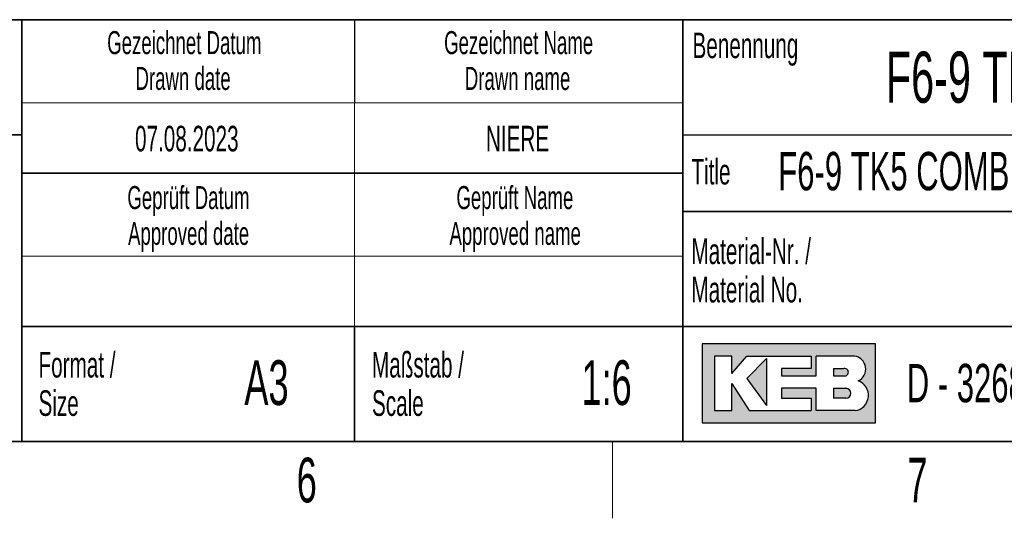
# Paper-space layout 'Blatt3' of a CAD drawing. Header units: millimetres. Extents: x 5 to 418, y 2 to 292.
# Tile 66 of 100: x 266 to 343, y 6 to 45. Entities that reach past the tile are written whole.
import ezdxf

# ---------------------------------------------------------------- set-up
doc = ezdxf.new("R2010")
doc.units = ezdxf.units.MM
doc.layers.add('SLD-0', color=7, linetype='Continuous')
doc.styles.add('SLDTEXTSTYLE0', font='TXT', dxfattribs={"width": 0.605})

psp = doc.layouts.new('Blatt3')

# ---------------------------------------------------------------- hatches: boundary and pattern name
at = {"linetype": 'Continuous'}
h = psp.add_hatch(color=7, dxfattribs=at)
h.paths.add_polyline_path([(319.519086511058, 13.45626988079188), (333.083981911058, 13.45626988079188), (333.083981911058, 19.65736492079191), (319.519086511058, 19.65736492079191)], flags=0)
edge = h.paths.add_edge_path(flags=0)
edge.add_arc((331.3188604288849, 15.61738520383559), 1.20464082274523, -81.72003226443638, 70.1709600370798, ccw=False)
edge.add_line((331.4923410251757, 14.42530131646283), (331.480008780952, 14.42519098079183))
edge.add_line((331.480008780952, 14.42519098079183), (328.4331606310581, 14.42519098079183))
edge.add_line((328.4331606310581, 14.42519098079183), (328.4331606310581, 16.16924896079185))
edge.add_line((328.4331606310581, 16.16924896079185), (325.7201815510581, 16.16924896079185))
edge.add_line((325.7201815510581, 16.16924896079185), (325.7201815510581, 15.39411208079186))
edge.add_line((325.7201815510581, 15.39411208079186), (328.0455921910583, 15.39411208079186))
edge.add_line((328.0455921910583, 15.39411208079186), (328.0455921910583, 14.42519098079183))
edge.add_line((328.0455921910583, 14.42519098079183), (323.2009866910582, 14.42519098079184))
edge.add_line((323.2009866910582, 14.42519098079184), (321.8444971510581, 16.55681740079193))
edge.add_line((321.8444971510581, 16.55681740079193), (321.8444971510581, 14.42519098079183))
edge.add_line((321.8444971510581, 14.42519098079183), (320.4880076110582, 14.42519098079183))
edge.add_line((320.4880076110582, 14.42519098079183), (320.4880076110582, 18.68844382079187))
edge.add_line((320.4880076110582, 18.68844382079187), (321.8444971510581, 18.68844382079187))
edge.add_line((321.8444971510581, 18.68844382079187), (321.8444971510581, 17.33195428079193))
edge.add_line((321.8444971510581, 17.33195428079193), (323.0072024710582, 18.68844382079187))
edge.add_line((323.0072024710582, 18.68844382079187), (328.0455921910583, 18.68844382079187))
edge.add_line((328.0455921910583, 18.68844382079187), (328.0455921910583, 17.71952272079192))
edge.add_line((328.0455921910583, 17.71952272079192), (325.7201815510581, 17.71952272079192))
edge.add_line((325.7201815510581, 17.71952272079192), (325.7201815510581, 17.13817006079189))
edge.add_line((325.7201815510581, 17.13817006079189), (328.4331606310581, 17.13817006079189))
edge.add_line((328.4331606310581, 17.13817006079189), (328.4331606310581, 18.68844382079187))
edge.add_line((328.4331606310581, 18.68844382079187), (331.4242487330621, 18.68844382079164))
edge.add_line((331.4242487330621, 18.68844382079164), (331.4256482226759, 18.68844382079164))
edge.add_line((331.4256482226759, 18.68844382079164), (331.4259454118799, 18.68845828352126))
edge.add_arc((331.2860949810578, 17.67430640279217), 1.023749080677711, -64.45894120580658, 82.14849338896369, ccw=False)
psp.add_hatch(color=7, dxfattribs=at).paths.add_polyline_path([(324.5574762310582, 14.81275942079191), (324.557476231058, 18.49465960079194), (323.0072024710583, 16.94438584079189)], flags=0)
h = psp.add_hatch(color=7, dxfattribs=at)
edge = h.paths.add_edge_path(flags=0)
edge.add_line((329.7896501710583, 17.13817006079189), (330.6013652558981, 17.13817006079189))
edge.add_arc((330.6568434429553, 17.42884639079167), 0.2959232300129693, 259.1945394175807, 460.8054605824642)
edge.add_line((330.6013652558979, 17.71952272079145), (329.7896501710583, 17.71952272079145))
edge.add_line((329.7896501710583, 17.71952272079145), (329.7896501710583, 17.13817006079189))
h = psp.add_hatch(color=7, dxfattribs=at)
edge = h.paths.add_edge_path(flags=0)
edge.add_line((329.7896501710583, 15.39411208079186), (330.7588584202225, 15.39411208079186))
edge.add_arc((330.7588584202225, 15.78168052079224), 0.3875684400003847, 270.0000000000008, 450.0000000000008)
edge.add_line((330.7588584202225, 16.16924896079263), (330.7386620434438, 16.16924896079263))
edge.add_line((330.7386620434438, 16.16924896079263), (329.7896501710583, 16.16924896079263))
edge.add_line((329.7896501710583, 16.16924896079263), (329.7896501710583, 15.39411208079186))

# ---------------------------------------------------------------- linework, layer by layer
at = {"layer": 'SLD-0', "lineweight": 35}
for p, q in [((225.616731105, 45), (266.3304509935, 45)), ((266.3304509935, 12), (266.3304509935, 45)), ((266.3304509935, 45), (266.3304509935, 12)), ((318, 45), (266.3304509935, 45)), ((318, 45), (318, 12)), ((318, 45), (318, 40.1053465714)), ((318, 45), (408, 45)), ((318, 45), (318, 12)), ((225.616731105, 36), (266.3304509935, 36)), ((266.3304509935, 33), (318, 33)), ((408, 30), (318, 30)), ((266.3304509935, 21), (318, 21)), ((292.3304509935, 21), (292.3304509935, 12)), ((318, 21), (390, 21)), ((26, 12), (408, 12)), ((225.616731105, 12), (266.3304509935, 12)), ((266.3304509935, 12), (318, 12)), ((408, 12), (318, 12))]:
    psp.add_line(p, q, dxfattribs=at)
at = {"layer": 'SLD-0'}
for p, q in [((292.3304509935, 45), (292.3304509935, 38.5)), ((318, 36), (408, 36)), ((331.4242487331, 18.6884438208), (331.4256482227, 18.6884438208)), ((331.4256482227, 18.6884438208), (331.4259454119, 18.6884582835)), ((331.480008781, 14.4251909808), (331.4923410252, 14.4253013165))]:
    psp.add_line(p, q, dxfattribs=at)
at = {"layer": 'SLD-0', "lineweight": 18}
for p, q in [((266.3304509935, 38.5), (318, 38.5)), ((292.3304509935, 38.5), (292.3304509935, 33)), ((292.3304509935, 33), (292.3304509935, 26.5)), ((266.3304509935, 26.5), (318, 26.5)), ((292.3304509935, 26.5), (292.3304509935, 21)), ((312.5, 6), (312.5, 12))]:
    psp.add_line(p, q, dxfattribs=at)
at = {"layer": 'SLD-0', "linetype": 'Continuous'}
for p, q in [((333.0839819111, 19.6573649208), (319.5190865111, 19.6573649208)), ((319.5190865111, 19.6573649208), (319.5190865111, 13.4562698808)), ((333.0839819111, 13.4562698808), (333.0839819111, 19.6573649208)), ((321.8444971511, 18.6884438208), (320.4880076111, 18.6884438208)), ((320.4880076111, 18.6884438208), (320.4880076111, 14.4251909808)), ((321.8444971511, 17.3319542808), (323.0072024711, 18.6884438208)), ((321.8444971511, 17.3319542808), (321.8444971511, 18.6884438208)), ((323.0072024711, 18.6884438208), (328.0455921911, 18.6884438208)), ((324.5574762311, 18.4946596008), (323.0072024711, 16.9443858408)), ((324.5574762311, 18.4946596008), (324.5574762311, 14.8127594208)), ((328.0455921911, 18.6884438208), (328.0455921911, 17.7195227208)), ((331.4242487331, 18.6884438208), (328.4331606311, 18.6884438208)), ((328.4331606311, 17.1381700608), (328.4331606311, 18.6884438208)), ((331.4242487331, 18.6884438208), (331.4256482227, 18.6884438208)), ((331.4256482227, 18.6884438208), (331.4259454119, 18.6884582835)), ((325.7201815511, 17.7195227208), (325.7201815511, 17.1381700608)), ((328.0455921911, 17.7195227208), (325.7201815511, 17.7195227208)), ((329.7896501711, 17.7195227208), (330.6013652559, 17.7195227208)), ((329.7896501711, 17.7195227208), (329.7896501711, 17.1381700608)), ((323.0072024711, 16.9443858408), (324.5574762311, 14.8127594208)), ((325.7201815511, 17.1381700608), (328.4331606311, 17.1381700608)), ((329.7896501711, 17.1381700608), (330.6013652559, 17.1381700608)), ((321.8444971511, 14.4251909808), (321.8444971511, 16.5568174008)), ((321.8444971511, 16.5568174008), (323.2009866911, 14.4251909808)), ((325.7201815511, 16.1692489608), (325.7201815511, 15.3941120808)), ((328.4331606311, 16.1692489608), (325.7201815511, 16.1692489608)), ((328.4331606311, 14.4251909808), (328.4331606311, 16.1692489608)), ((329.7896501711, 16.1692489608), (330.7588584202, 16.1692489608)), ((329.7896501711, 16.1692489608), (329.7896501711, 15.3941120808)), ((330.7386620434, 16.1692489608), (330.7588584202, 16.1692489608)), ((325.7201815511, 15.3941120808), (328.0455921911, 15.3941120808)), ((328.0455921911, 15.3941120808), (328.0455921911, 14.4251909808)), ((330.7588584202, 15.3941120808), (329.7896501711, 15.3941120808)), ((320.4880076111, 14.4251909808), (321.8444971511, 14.4251909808)), ((323.2009866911, 14.4251909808), (328.0455921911, 14.4251909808)), ((331.480008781, 14.4251909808), (328.4331606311, 14.4251909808)), ((331.480008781, 14.4251909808), (331.4923410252, 14.4253013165)), ((319.5190865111, 13.4562698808), (333.0839819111, 13.4562698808))]:
    psp.add_line(p, q, dxfattribs=at)
for centre, radius, start, end in [((331.2860949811, 17.6743064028), 1.023749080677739, 295.5410587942, 82.148493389), ((330.656843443, 17.4288463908), 0.2959232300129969, 259.1945394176, 100.8054605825), ((330.7588584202, 15.7816805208), 0.3875684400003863, 270, 90), ((331.3188604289, 15.6173852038), 1.204640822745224, 278.2799677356, 70.1709600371)]:
    psp.add_arc(centre, radius, start, end, dxfattribs=at)

# ---------------------------------------------------------------- texts
at = {"layer": 'SLD-0', "style": 'SLDTEXTSTYLE0'}
for s, insert, char_height, attachment_point in [('Gezeichnet Datum', (279.0254468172, 44.103942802), 1.8, 2), ('Gezeichnet Name', (305.1708434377, 44.1039425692), 1.8, 2), ('Benennung', (318.7636716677, 43.9908879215), 2, 1), ('F6-9 TK5 COMBIVERT HP', (333.8826865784, 42.5045192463), 4, 1), ('Drawn date', (278.9302899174, 41.3039429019), 1.8, 2), ('Drawn name', (305.0870934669, 41.303942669), 1.8, 2), ('07.08.2023', (279.2203041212, 36.6989570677), 2, 2), ('NIERE', (305.0875444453, 36.6989570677), 2, 2), ('F6-9 TK5 COMBIVERT HP', (325.4718701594, 34.6564983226), 3, 1), ('Title', (318.6797653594, 34.1107265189), 2, 1), ('Geprüft Datum', (279.349366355, 31.9851255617), 1.8, 2), ('Geprüft Name', (304.8761939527, 31.9851255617), 1.8, 2), ('Approved date', (279.3620221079, 29.1851256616), 1.8, 2), ('Approved name', (304.900256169, 29.1851256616), 1.8, 2), ('Material-Nr. /', (318.6797653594, 27.8878268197), 2, 1), ('Material No.', (318.6797653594, 24.8878267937), 2, 1), ('Format /', (267.6250939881, 19.0115942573), 2, 1), ('Maßstab /', (293.7028556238, 19.0115944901), 2, 1), ('A3', (285.4514616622, 18.3608999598), 3.5, 2), ('1:6', (312.0470038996, 18.3609001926), 3.5, 2), ('D - 32683 Barntrup', (335.5202035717, 18.0786992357), 3, 1), ('Scale', (293.7028556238, 16.011594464), 2, 1), ('Size', (267.6250939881, 16.0115942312), 2, 1), ('6', (288.6027123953, 10.7429955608), 3.5, 2), ('7', (336.3527123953, 10.7429955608), 3.5, 2)]:
    psp.add_mtext(s, dxfattribs=dict(at, insert=insert, char_height=char_height, attachment_point=attachment_point))

doc.saveas('drawing.dxf')
